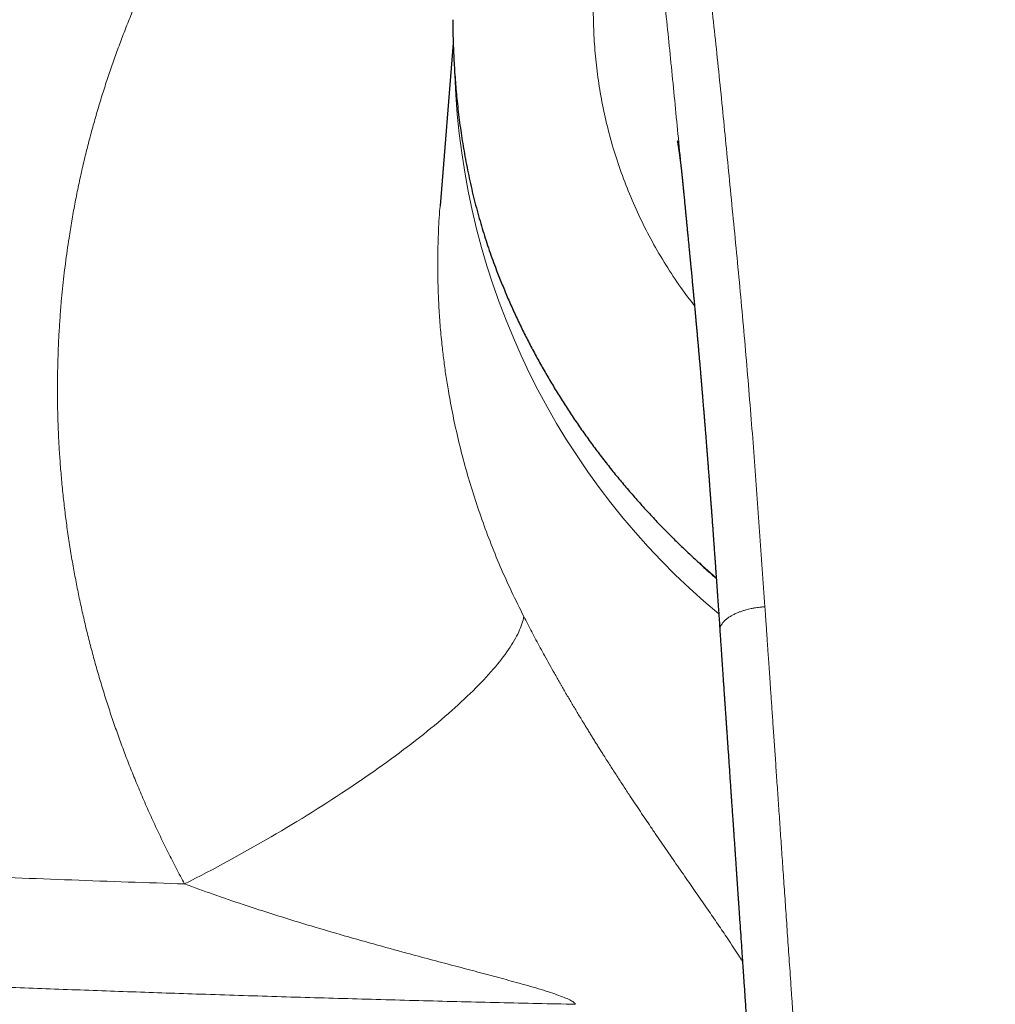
# Model space of a CAD drawing. Header units: millimetres. Extents: x 8 to 736, y 12 to 488.
# Tile 31 of 59: x 344 to 375, y 426 to 457. Entities that reach past the tile are written whole.
import ezdxf

# ---------------------------------------------------------------- set-up
doc = ezdxf.new("R2010")
doc.units = ezdxf.units.MM

msp = doc.modelspace()

# ---------------------------------------------------------------- linework, layer by layer
at = {"color": 7, "linetype": 'Continuous', "lineweight": 30}
for p, q in [((357.641, 457.067), (357.649, 456.562)), ((357.656, 456.334), (357.245, 451.241)), ((364.836, 451.966), (364.835, 451.975))]:
    msp.add_line(p, q, dxfattribs=at)
at = {"color": 252, "linetype": 'Continuous', "lineweight": 0, "flags": 128}
msp.add_lwpolyline([(349.252, 430.04), (349.424, 430.128), (349.596, 430.217), (349.768, 430.306), (349.94, 430.396), (350.111, 430.486), (350.281, 430.577), (350.452, 430.669), (350.622, 430.761), (350.791, 430.853), (350.96, 430.947), (351.128, 431.04), (351.295, 431.134), (351.462, 431.228), (351.628, 431.323), (351.794, 431.418), (351.958, 431.514), (352.122, 431.609), (352.285, 431.705), (352.447, 431.802), (352.608, 431.898), (352.768, 431.995), (352.927, 432.092), (353.085, 432.19), (353.242, 432.287), (353.398, 432.385), (353.553, 432.483), (353.706, 432.581), (353.859, 432.678), (354.01, 432.777), (354.16, 432.875), (354.308, 432.973), (354.456, 433.071), (354.601, 433.169), (354.746, 433.267), (354.889, 433.365), (355.03, 433.463), (355.17, 433.561), (355.309, 433.658), (355.446, 433.756), (355.581, 433.853), (355.715, 433.95), (355.847, 434.047), (355.977, 434.144), (356.106, 434.24), (356.232, 434.337), (356.358, 434.433), (356.481, 434.528), (356.602, 434.623), (356.722, 434.718), (356.84, 434.813), (356.956, 434.907), (357.069, 435), (357.181, 435.094), (357.291, 435.186), (357.399, 435.278), (357.505, 435.37), (357.609, 435.461), (357.711, 435.552), (357.811, 435.642), (357.908, 435.732), (358.004, 435.821), (358.097, 435.909), (358.188, 435.996), (358.277, 436.083), (358.364, 436.17), (358.448, 436.255), (358.53, 436.34), (358.61, 436.424), (358.688, 436.507), (358.763, 436.59), (358.836, 436.672), (358.907, 436.752), (358.975, 436.833), (359.041, 436.912), (359.104, 436.99), (359.165, 437.068), (359.224, 437.144), (359.28, 437.22), (359.334, 437.294), (359.385, 437.368), (359.434, 437.441), (359.48, 437.513), (359.524, 437.583), (359.566, 437.653), (359.604, 437.722), (359.641, 437.79), (359.674, 437.856), (359.706, 437.922), (359.734, 437.986), (359.761, 438.049), (359.784, 438.112), (359.805, 438.173), (359.824, 438.233), (359.84, 438.291), (359.853, 438.349), (359.864, 438.405)], dxfattribs=at)
at = {"color": 252, "linetype": 'Continuous', "lineweight": 0}
msp.add_arc((380.655, 456.132), 22.962, 182.0043, 230.2197, dxfattribs=at)
for points, knots in [([(349.252, 430.04), (349.164, 430.204), (348.989, 430.531), (348.737, 431.027), (348.493, 431.525), (348.258, 432.025), (348.032, 432.529), (347.819, 433.025), (347.618, 433.514), (347.429, 433.995), (347.247, 434.479), (347.074, 434.966), (346.908, 435.454), (346.75, 435.945), (346.6, 436.438), (346.458, 436.933), (346.323, 437.43), (346.198, 437.927), (346.08, 438.423), (345.971, 438.918), (345.87, 439.415), (345.774, 439.927), (345.684, 440.452), (345.601, 440.992), (345.528, 441.531), (345.464, 442.072), (345.409, 442.613), (345.364, 443.144), (345.329, 443.666), (345.303, 444.178), (345.285, 444.69), (345.276, 445.201), (345.275, 445.711), (345.283, 446.221), (345.298, 446.729), (345.322, 447.238), (345.354, 447.745), (345.392, 448.216), (345.433, 448.651), (345.476, 449.049), (345.525, 449.446), (345.578, 449.843), (345.643, 450.285), (345.722, 450.77), (345.818, 451.298), (345.923, 451.825), (346.037, 452.35), (346.161, 452.874), (346.292, 453.387), (346.429, 453.888), (346.572, 454.378), (346.723, 454.867), (346.882, 455.351), (347.048, 455.832), (347.222, 456.308), (347.403, 456.782), (347.592, 457.253), (347.789, 457.722), (347.992, 458.185), (348.202, 458.643), (348.419, 459.096), (348.642, 459.546), (348.88, 460.004), (349.13, 460.471), (349.395, 460.944), (349.668, 461.412), (349.948, 461.876), (350.237, 462.336), (350.528, 462.783), (350.821, 463.216), (351.115, 463.637), (351.417, 464.055), (351.725, 464.469), (352.041, 464.878), (352.364, 465.283), (352.692, 465.683), (353.027, 466.077), (353.368, 466.466), (353.714, 466.848), (354.063, 467.223), (354.416, 467.59), (354.775, 467.952), (355.02, 468.19), (355.142, 468.308)], [0, 0, 0, 0, 0.013139, 0.026249, 0.039333, 0.052394, 0.065436, 0.078462, 0.090731, 0.102992, 0.115247, 0.127498, 0.139749, 0.152003, 0.164261, 0.176527, 0.188804, 0.201094, 0.213181, 0.225285, 0.23741, 0.249559, 0.262629, 0.275689, 0.288742, 0.301792, 0.314842, 0.327895, 0.340209, 0.352531, 0.364865, 0.377196, 0.389471, 0.401742, 0.414012, 0.426283, 0.438559, 0.450843, 0.460501, 0.470167, 0.479843, 0.489529, 0.499227, 0.5122, 0.525181, 0.538175, 0.551184, 0.564213, 0.577265, 0.589595, 0.601952, 0.614339, 0.626722, 0.638988, 0.651257, 0.663532, 0.675815, 0.68811, 0.700418, 0.712524, 0.724648, 0.736795, 0.748967, 0.762056, 0.775137, 0.788214, 0.80129, 0.814369, 0.827454, 0.8398, 0.852158, 0.86453, 0.876929, 0.88936, 0.901776, 0.914179, 0.926571, 0.938957, 0.951339, 0.963499, 0.97566, 0.987826, 1, 1, 1, 1]), ([(365.013, 464.643), (365.043, 464.308), (365.101, 463.639), (365.197, 462.631), (365.298, 461.622), (365.405, 460.61), (365.515, 459.596), (365.626, 458.579), (365.741, 457.526), (365.858, 456.435), (365.977, 455.306), (366.091, 454.174), (366.202, 453.038), (366.315, 451.875), (366.433, 450.686), (366.551, 449.47), (366.666, 448.25), (366.776, 447.026), (366.88, 445.798), (366.979, 444.589), (367.071, 443.401), (367.158, 442.233), (367.243, 441.062), (367.326, 439.888), (367.381, 439.103), (367.408, 438.71)], [0, 0, 0, 0, 0.040009, 0.080012, 0.12001, 0.160005, 0.199998, 0.239989, 0.279979, 0.323966, 0.367954, 0.411942, 0.455933, 0.499929, 0.546596, 0.593269, 0.639946, 0.686625, 0.733304, 0.779981, 0.823987, 0.867989, 0.91199, 0.955993, 1, 1, 1, 1]), ([(363.683, 463.968), (363.604, 463.838), (363.447, 463.58), (363.224, 463.136), (363.013, 462.656), (362.817, 462.138), (362.638, 461.586), (362.477, 461.002), (362.337, 460.389), (362.22, 459.748), (362.13, 459.082), (362.068, 458.392), (362.036, 457.682), (362.039, 456.954), (362.076, 456.211), (362.152, 455.456), (362.267, 454.691), (362.424, 453.922), (362.626, 453.15), (362.873, 452.381), (363.164, 451.616), (363.5, 450.861), (363.879, 450.118), (364.304, 449.393), (364.743, 448.724), (365.06, 448.309), (365.205, 448.12)], [0, 0, 0, 0, 0.041946, 0.083887, 0.125831, 0.167783, 0.209738, 0.251692, 0.293642, 0.335589, 0.37753, 0.419469, 0.461411, 0.503357, 0.545305, 0.587256, 0.629205, 0.671145, 0.713085, 0.755029, 0.796978, 0.83893, 0.88088, 0.922817, 0.964747, 1, 1, 1, 1]), ([(364.835, 451.975), (364.833, 451.997), (364.796, 452.372), (364.726, 453.098), (364.623, 454.151), (364.52, 455.198), (364.415, 456.241), (364.31, 457.28), (364.208, 458.287), (364.109, 459.264), (364.016, 460.21), (363.925, 461.153), (363.84, 462.093), (363.758, 463.032), (363.708, 463.655), (363.683, 463.968)], [0, 0, 0, 0, 0.005361, 0.091657, 0.177892, 0.264028, 0.350134, 0.436316, 0.52267, 0.601981, 0.681399, 0.76089, 0.840455, 0.920141, 1, 1, 1, 1]), ([(357.247, 451.241), (357.244, 451.217), (357.216, 450.928), (357.189, 450.367), (357.166, 449.556), (357.175, 448.811), (357.203, 448.133), (357.244, 447.524), (357.29, 447.037), (357.33, 446.673), (357.36, 446.431), (357.392, 446.189), (357.427, 445.947), (357.464, 445.705), (357.534, 445.285), (357.646, 444.685), (357.819, 443.905), (358.021, 443.119), (358.253, 442.328), (358.514, 441.538), (358.805, 440.75), (359.125, 439.967), (359.475, 439.182), (359.734, 438.665), (359.864, 438.405)], [0, 0, 0, 0, 0.00542, 0.066782, 0.128637, 0.190988, 0.23703, 0.283341, 0.329921, 0.348294, 0.36671, 0.385167, 0.403667, 0.422208, 0.440791, 0.500126, 0.560289, 0.621282, 0.683106, 0.745762, 0.808111, 0.871267, 0.935229, 1, 1, 1, 1]), ([(367.408, 438.71), (367.393, 438.709), (367.36, 438.705), (367.306, 438.7), (367.241, 438.693), (367.165, 438.683), (367.076, 438.67), (366.986, 438.652), (366.895, 438.632), (366.806, 438.608), (366.711, 438.579), (366.613, 438.545), (366.514, 438.505), (366.416, 438.459), (366.323, 438.407), (366.238, 438.351), (366.166, 438.292), (366.108, 438.233), (366.064, 438.176), (366.032, 438.121), (366.011, 438.07), (366, 438.022), (365.995, 437.985), (365.997, 437.964), (365.998, 437.957)], [0, 0, 0, 0, 0.019462, 0.043319, 0.071856, 0.105522, 0.144921, 0.190745, 0.229728, 0.272875, 0.32023, 0.371648, 0.426785, 0.48514, 0.546189, 0.609627, 0.672659, 0.732576, 0.789298, 0.842572, 0.892172, 0.937988, 0.980048, 1, 1, 1, 1]), ([(382.5, 390.75), (382.497, 390.75), (382.489, 390.75), (382.475, 390.75), (382.457, 390.75), (382.431, 390.75), (382.397, 390.75), (382.354, 390.75), (382.299, 390.751), (382.231, 390.751), (382.15, 390.752), (382.058, 390.753), (381.955, 390.755), (381.845, 390.758), (381.728, 390.761), (381.603, 390.765), (381.469, 390.769), (381.327, 390.775), (381.175, 390.782), (381.017, 390.791), (380.853, 390.8), (380.685, 390.811), (380.509, 390.824), (380.324, 390.838), (380.127, 390.855), (379.918, 390.874), (379.696, 390.896), (379.466, 390.922), (379.227, 390.95), (378.979, 390.982), (378.728, 391.016), (378.473, 391.054), (378.217, 391.095), (377.953, 391.14), (377.681, 391.19), (377.411, 391.245), (377.143, 391.303), (376.878, 391.366), (376.606, 391.435), (376.329, 391.512), (376.048, 391.597), (375.762, 391.69), (375.494, 391.786), (375.245, 391.883), (375.015, 391.979), (374.784, 392.082), (374.552, 392.193), (374.321, 392.313), (374.089, 392.442), (373.866, 392.576), (373.653, 392.713), (373.449, 392.852), (373.248, 393), (373.05, 393.157), (372.869, 393.309), (372.707, 393.457), (372.56, 393.598), (372.417, 393.744), (372.278, 393.897), (372.14, 394.058), (372.004, 394.23), (371.871, 394.413), (371.743, 394.604), (371.622, 394.802), (371.507, 395.006), (371.392, 395.228), (371.279, 395.468), (371.167, 395.727), (371.064, 395.992), (370.969, 396.258), (370.882, 396.524), (370.802, 396.792), (370.727, 397.064), (370.656, 397.34), (370.59, 397.62), (370.525, 397.921), (370.461, 398.243), (370.398, 398.586), (370.341, 398.933), (370.284, 399.307), (370.228, 399.707), (370.175, 400.135), (370.126, 400.569), (370.081, 401.008), (370.038, 401.452), (369.994, 401.936), (369.948, 402.459), (369.9, 403.022), (369.853, 403.593), (369.806, 404.171), (369.76, 404.756), (369.714, 405.348), (369.678, 405.834), (369.649, 406.212), (369.629, 406.479), (369.609, 406.748), (369.589, 407.019), (369.569, 407.289), (369.55, 407.555), (369.52, 407.963), (369.48, 408.511), (369.43, 409.203), (369.381, 409.889), (369.333, 410.57), (369.286, 411.242), (369.24, 411.905), (369.195, 412.559), (369.151, 413.204), (369.108, 413.841), (369.064, 414.482), (369.02, 415.126), (368.976, 415.775), (368.933, 416.414), (368.891, 417.043), (368.849, 417.663), (368.809, 418.262), (368.769, 418.84), (368.732, 419.399), (368.695, 419.949), (368.658, 420.491), (368.622, 421.024), (368.586, 421.55), (368.551, 422.067), (368.516, 422.576), (368.482, 423.077), (368.448, 423.567), (368.415, 424.046), (368.383, 424.514), (368.352, 424.975), (368.321, 425.431), (368.29, 425.881), (368.259, 426.326), (368.229, 426.764), (368.2, 427.193), (368.171, 427.612), (368.143, 428.02), (368.115, 428.419), (368.088, 428.81), (368.062, 429.196), (368.036, 429.576), (368.01, 429.952), (367.985, 430.319), (367.96, 430.679), (367.936, 431.031), (367.912, 431.375), (367.888, 431.718), (367.865, 432.059), (367.841, 432.399), (367.819, 432.73), (367.796, 433.053), (367.775, 433.366), (367.754, 433.671), (367.734, 433.967), (367.713, 434.259), (367.694, 434.546), (367.674, 434.829), (367.655, 435.101), (367.637, 435.365), (367.62, 435.618), (367.603, 435.863), (367.587, 436.097), (367.571, 436.323), (367.557, 436.539), (367.542, 436.745), (367.529, 436.942), (367.516, 437.127), (367.504, 437.299), (367.493, 437.459), (367.483, 437.61), (367.473, 437.754), (367.464, 437.887), (367.456, 438.011), (367.448, 438.126), (367.44, 438.232), (367.434, 438.332), (367.427, 438.422), (367.422, 438.505), (367.417, 438.58), (367.412, 438.648), (367.409, 438.69), (367.408, 438.71)], [0, 0, 0, 0, 0.0001644, 0.0003979, 0.0007007, 0.0010727, 0.0016764, 0.0024032, 0.0032531, 0.0044356, 0.0057954, 0.0073326, 0.0090473, 0.0109394, 0.0128656, 0.0149464, 0.0171817, 0.0195716, 0.022116, 0.0248148, 0.0275007, 0.0303235, 0.0332832, 0.0363794, 0.0396119, 0.0431887, 0.0469178, 0.0507986, 0.0548303, 0.0590121, 0.0633431, 0.0675626, 0.0719153, 0.0764026, 0.0810268, 0.0857907, 0.0902458, 0.0948226, 0.0995246, 0.1043504, 0.1092954, 0.1143546, 0.1195233, 0.1236582, 0.1278564, 0.1321196, 0.1364515, 0.1408564, 0.1453393, 0.1499053, 0.1540407, 0.1582335, 0.1624777, 0.1667677, 0.1711016, 0.1745379, 0.1780019, 0.1814948, 0.1850198, 0.1885806, 0.192402, 0.1962799, 0.2002242, 0.204223, 0.2082544, 0.212311, 0.2171274, 0.2219858, 0.2268924, 0.2318538, 0.2366236, 0.2414485, 0.2463293, 0.2512658, 0.2562559, 0.2612961, 0.2672951, 0.2733506, 0.2794601, 0.2856266, 0.2930471, 0.3005591, 0.3081664, 0.3158691, 0.3236668, 0.3315583, 0.3413263, 0.3512329, 0.361279, 0.3714651, 0.3817917, 0.3922589, 0.4028666, 0.4075784, 0.4123175, 0.4170838, 0.4218772, 0.4266977, 0.4314946, 0.4360399, 0.4484448, 0.4607105, 0.4730129, 0.4851714, 0.4971855, 0.5090548, 0.520779, 0.5323575, 0.5437903, 0.5550777, 0.5669324, 0.5786239, 0.590153, 0.6015201, 0.612726, 0.623771, 0.6340378, 0.6441622, 0.6541443, 0.6639846, 0.6736831, 0.6832402, 0.6926559, 0.7019305, 0.7110641, 0.7200569, 0.7287522, 0.7373118, 0.7457361, 0.7540249, 0.7623255, 0.7704859, 0.778506, 0.786386, 0.7941257, 0.8015907, 0.8089205, 0.816115, 0.8231743, 0.8302382, 0.8371613, 0.8439435, 0.8505849, 0.8570855, 0.8634453, 0.8696643, 0.8761207, 0.8824181, 0.8885565, 0.8945357, 0.900356, 0.9060172, 0.9115194, 0.9168626, 0.9222897, 0.9275424, 0.9326205, 0.9375242, 0.9422535, 0.9468082, 0.9511885, 0.9553943, 0.9594257, 0.9632825, 0.966965, 0.9704729, 0.9736206, 0.9766131, 0.9794506, 0.9821329, 0.9846601, 0.98695, 0.9890955, 0.9910969, 0.9929541, 0.994667, 0.9962089, 0.9976118, 0.9988754, 1, 1, 1, 1]), ([(359.864, 438.405), (359.905, 438.325), (359.988, 438.163), (360.116, 437.92), (360.246, 437.675), (360.379, 437.428), (360.52, 437.17), (360.668, 436.903), (360.785, 436.695), (360.865, 436.554), (360.906, 436.48), (360.948, 436.407), (360.99, 436.334), (361.032, 436.26), (361.118, 436.112), (361.248, 435.889), (361.424, 435.592), (361.602, 435.294), (361.746, 435.056), (361.855, 434.878), (361.927, 434.761), (362, 434.643), (362.073, 434.525), (362.147, 434.407), (362.221, 434.289), (362.295, 434.171), (362.412, 433.986), (362.572, 433.735), (362.776, 433.42), (362.98, 433.106), (363.171, 432.816), (363.348, 432.549), (363.511, 432.306), (363.673, 432.066), (363.843, 431.814), (364.021, 431.553), (364.208, 431.279), (364.394, 431.008), (364.58, 430.739), (364.764, 430.473), (364.945, 430.213), (365.12, 429.961), (365.289, 429.716), (365.456, 429.476), (365.62, 429.239), (365.78, 429.007), (365.937, 428.778), (366.092, 428.551), (366.252, 428.313), (366.418, 428.066), (366.572, 427.832), (366.665, 427.688), (366.705, 427.626)], [0, 0, 0, 0, 0.019615, 0.039331, 0.059163, 0.079125, 0.099234, 0.121539, 0.144058, 0.149993, 0.155945, 0.161913, 0.167898, 0.1739, 0.17992, 0.20424, 0.228756, 0.253489, 0.278456, 0.288333, 0.29825, 0.308208, 0.318209, 0.328252, 0.338341, 0.348474, 0.358654, 0.386136, 0.413781, 0.441606, 0.469629, 0.491797, 0.514106, 0.536564, 0.558446, 0.584547, 0.610738, 0.63703, 0.663434, 0.689962, 0.716625, 0.742031, 0.767346, 0.792579, 0.817741, 0.842841, 0.867889, 0.892894, 0.918404, 0.948254, 0.977907, 1, 1, 1, 1]), ([(300.706, 432.742), (301.221, 432.703), (302.249, 432.626), (303.789, 432.511), (305.326, 432.399), (306.859, 432.289), (308.378, 432.182), (309.885, 432.077), (311.378, 431.975), (312.867, 431.875), (314.353, 431.777), (315.834, 431.682), (317.312, 431.588), (318.785, 431.497), (320.196, 431.411), (321.545, 431.33), (322.78, 431.258), (323.635, 431.209), (324.11, 431.182), (324.258, 431.173), (324.406, 431.165), (324.553, 431.156), (324.701, 431.148), (325.377, 431.11), (326.58, 431.043), (328.31, 430.95), (330.036, 430.859), (331.758, 430.772), (333.476, 430.687), (335.19, 430.605), (336.901, 430.527), (338.635, 430.449), (340.392, 430.374), (342.172, 430.301), (343.948, 430.231), (345.719, 430.164), (347.487, 430.1), (348.664, 430.06), (349.252, 430.04)], [0, 0, 0, 0, 0.032197, 0.06428, 0.096247, 0.128101, 0.159842, 0.190907, 0.221863, 0.252713, 0.283456, 0.314092, 0.344624, 0.37505, 0.405372, 0.43197, 0.458488, 0.481758, 0.4848, 0.487842, 0.490882, 0.493922, 0.49696, 0.499998, 0.535668, 0.571233, 0.606694, 0.642053, 0.677311, 0.712467, 0.747523, 0.782481, 0.818998, 0.855408, 0.891712, 0.927911, 0.964007, 1, 1, 1, 1]), ([(361.482, 426.277), (361.466, 426.298), (361.43, 426.346), (361.297, 426.419), (361.12, 426.498), (360.893, 426.582), (360.625, 426.671), (360.319, 426.765), (359.983, 426.863), (359.542, 426.986), (358.992, 427.135), (358.332, 427.311), (357.642, 427.493), (356.93, 427.682), (356.1, 427.904), (355.16, 428.162), (354.117, 428.457), (353.087, 428.761), (352.077, 429.072), (351.097, 429.39), (350.156, 429.71), (349.548, 429.932), (349.252, 430.04)], [0, 0, 0, 0, 0.012317, 0.026749, 0.043993, 0.064174, 0.087145, 0.112628, 0.14028, 0.169719, 0.219669, 0.272482, 0.327534, 0.38418, 0.441761, 0.524712, 0.607786, 0.690139, 0.771043, 0.85026, 0.926908, 1, 1, 1, 1]), ([(300.81, 429.291), (301.511, 429.239), (302.914, 429.133), (305.022, 428.979), (307.132, 428.827), (309.243, 428.68), (311.343, 428.536), (313.433, 428.398), (315.512, 428.263), (317.593, 428.132), (319.689, 428.003), (321.802, 427.878), (323.931, 427.755), (326.061, 427.636), (328.193, 427.521), (330.328, 427.41), (332.464, 427.303), (334.602, 427.2), (336.741, 427.101), (338.883, 427.007), (341.026, 426.916), (343.172, 426.83), (345.319, 426.748), (347.468, 426.671), (349.691, 426.595), (351.987, 426.522), (354.358, 426.452), (356.73, 426.388), (359.105, 426.328), (360.69, 426.294), (361.482, 426.277)], [0, 0, 0, 0, 0.035177, 0.07034, 0.10549, 0.140629, 0.175758, 0.210249, 0.244733, 0.27921, 0.313681, 0.34885, 0.384016, 0.419178, 0.454339, 0.489499, 0.52466, 0.559823, 0.594989, 0.630159, 0.665335, 0.700517, 0.735706, 0.770905, 0.806114, 0.844857, 0.883616, 0.922391, 0.961185, 1, 1, 1, 1])]:
    msp.add_open_spline(points, degree=3, knots=knots, dxfattribs=at)
at = {"color": 7, "linetype": 'Continuous', "lineweight": 30}
for points, knots in [([(357.649, 456.562), (357.652, 456.459), (357.658, 456.254), (357.671, 455.947), (357.687, 455.642), (357.706, 455.34), (357.729, 455.04), (357.756, 454.74), (357.787, 454.428), (357.824, 454.104), (357.867, 453.772), (357.914, 453.442), (357.966, 453.116), (358.023, 452.785), (358.087, 452.449), (358.157, 452.109), (358.233, 451.771), (358.314, 451.436), (358.401, 451.103), (358.492, 450.778), (358.586, 450.463), (358.683, 450.156), (358.784, 449.851), (358.891, 449.549), (358.966, 449.35), (359.003, 449.251)], [0, 0, 0, 0, 0.041078, 0.081796, 0.122158, 0.16217, 0.201838, 0.241166, 0.281448, 0.325979, 0.370272, 0.414336, 0.458181, 0.501815, 0.548127, 0.594445, 0.640778, 0.687138, 0.733538, 0.779988, 0.823841, 0.86776, 0.911752, 0.955829, 1, 1, 1, 1]), ([(364.667, 453.277), (364.667, 453.277), (364.667, 453.277), (364.667, 453.276), (364.667, 453.275), (364.668, 453.273), (364.668, 453.27), (364.669, 453.266), (364.67, 453.262), (364.67, 453.257), (364.671, 453.254), (364.672, 453.251), (364.672, 453.248), (364.673, 453.245), (364.674, 453.241), (364.674, 453.236), (364.675, 453.231), (364.676, 453.225), (364.678, 453.219), (364.679, 453.213), (364.679, 453.208), (364.68, 453.204), (364.681, 453.199), (364.682, 453.193), (364.683, 453.187), (364.685, 453.179), (364.686, 453.17), (364.687, 453.163), (364.688, 453.156), (364.69, 453.147), (364.692, 453.137), (364.693, 453.128), (364.694, 453.121), (364.695, 453.116), (364.696, 453.111), (364.697, 453.106), (364.698, 453.099), (364.699, 453.092), (364.7, 453.084), (364.701, 453.077), (364.702, 453.071), (364.703, 453.066), (364.704, 453.06), (364.705, 453.053), (364.706, 453.044), (364.708, 453.035), (364.709, 453.027), (364.71, 453.02), (364.711, 453.014), (364.712, 453.006), (364.714, 452.995), (364.715, 452.982), (364.717, 452.969), (364.719, 452.958), (364.72, 452.949), (364.721, 452.942), (364.722, 452.936), (364.723, 452.929), (364.724, 452.92), (364.726, 452.909), (364.729, 452.885), (364.735, 452.847), (364.742, 452.792), (364.75, 452.731), (364.757, 452.672), (364.765, 452.608), (364.773, 452.544), (364.779, 452.494), (364.784, 452.453), (364.787, 452.422), (364.791, 452.389), (364.794, 452.357), (364.798, 452.329), (364.8, 452.306), (364.802, 452.284), (364.805, 452.264), (364.807, 452.244), (364.809, 452.227), (364.81, 452.21), (364.812, 452.191), (364.815, 452.169), (364.817, 452.145), (364.82, 452.121), (364.822, 452.099), (364.826, 452.058), (364.831, 452.014), (364.834, 451.976), (364.835, 451.966)], [0, 0, 0, 0, 0.0158157, 0.0268382, 0.0383018, 0.0508338, 0.0643553, 0.07804, 0.0918935, 0.1042685, 0.11118, 0.11787, 0.1245161, 0.1312533, 0.1382739, 0.1468489, 0.1569919, 0.1668958, 0.1771038, 0.185449, 0.1924389, 0.1993539, 0.2054274, 0.2132138, 0.222228, 0.2306478, 0.2413139, 0.2502855, 0.2591043, 0.2691054, 0.2821179, 0.2908214, 0.2973124, 0.3025988, 0.3078096, 0.313394, 0.3194093, 0.3270197, 0.3349095, 0.3413161, 0.3463092, 0.3514427, 0.3564799, 0.362367, 0.3701235, 0.3789416, 0.3861183, 0.3914552, 0.3963347, 0.4034471, 0.4119695, 0.4227632, 0.4335116, 0.4423119, 0.4494653, 0.4544812, 0.4589934, 0.4641207, 0.4710927, 0.4794274, 0.4864263, 0.5216922, 0.5611014, 0.5963287, 0.6341625, 0.674725, 0.7080082, 0.7434973, 0.7584524, 0.7746663, 0.7922425, 0.8108892, 0.8242672, 0.8358436, 0.8464907, 0.8577274, 0.8670171, 0.8757048, 0.8836531, 0.8923993, 0.9032126, 0.9157544, 0.9276942, 0.9379077, 0.9470806, 0.9867085, 1, 1, 1, 1]), ([(364.835, 451.975), (364.835, 451.975), (364.836, 451.97), (364.837, 451.955), (364.839, 451.93), (364.842, 451.898), (364.846, 451.863), (364.849, 451.829), (364.852, 451.799), (364.855, 451.772), (364.857, 451.744), (364.861, 451.71), (364.865, 451.668), (364.871, 451.609), (364.878, 451.532), (364.887, 451.435), (364.895, 451.351), (364.902, 451.281), (364.908, 451.226), (364.913, 451.17), (364.918, 451.113), (364.924, 451.056), (364.929, 451.004), (364.933, 450.962), (364.936, 450.93), (364.939, 450.906), (364.94, 450.887), (364.942, 450.872), (364.944, 450.853), (364.946, 450.827), (364.95, 450.79), (364.954, 450.744), (364.959, 450.691), (364.965, 450.634), (364.973, 450.551), (364.983, 450.448), (364.994, 450.338), (365.003, 450.244), (365.011, 450.163), (365.019, 450.08), (365.027, 449.992), (365.035, 449.914), (365.041, 449.845), (365.047, 449.787), (365.052, 449.731), (365.057, 449.679), (365.061, 449.637), (365.064, 449.605), (365.067, 449.583), (365.068, 449.568), (365.069, 449.556), (365.071, 449.542), (365.072, 449.523), (365.075, 449.498), (365.078, 449.466), (365.082, 449.426), (365.086, 449.38), (365.091, 449.329), (365.101, 449.222), (365.114, 449.086), (365.13, 448.921), (365.143, 448.78), (365.157, 448.641), (365.169, 448.507), (365.181, 448.382), (365.191, 448.272), (365.2, 448.177), (365.208, 448.092), (365.214, 448.025), (365.219, 447.975), (365.222, 447.943), (365.224, 447.915), (365.226, 447.892), (365.228, 447.871), (365.23, 447.847), (365.234, 447.813), (365.238, 447.768), (365.243, 447.714), (365.248, 447.652), (365.254, 447.586), (365.261, 447.516), (365.269, 447.423), (365.28, 447.305), (365.29, 447.191), (365.298, 447.105), (365.303, 447.047), (365.308, 446.992), (365.312, 446.941), (365.316, 446.898), (365.319, 446.861), (365.322, 446.832), (365.324, 446.811), (365.325, 446.796), (365.326, 446.784), (365.327, 446.771), (365.329, 446.75), (365.332, 446.72), (365.335, 446.681), (365.339, 446.633), (365.344, 446.58), (365.35, 446.507), (365.358, 446.419), (365.366, 446.322), (365.374, 446.234), (365.381, 446.155), (365.388, 446.076), (365.395, 445.987), (365.404, 445.882), (365.415, 445.761), (365.423, 445.657), (365.43, 445.577), (365.435, 445.524), (365.438, 445.477), (365.442, 445.438), (365.445, 445.404), (365.447, 445.373), (365.45, 445.341), (365.453, 445.305), (365.456, 445.265), (365.46, 445.221), (365.464, 445.165), (365.47, 445.097), (365.477, 445.015), (365.485, 444.916), (365.494, 444.803), (365.505, 444.673), (365.516, 444.539), (365.526, 444.417), (365.535, 444.308), (365.542, 444.212), (365.55, 444.114), (365.558, 444.015), (365.566, 443.915), (365.573, 443.82), (365.58, 443.734), (365.586, 443.657), (365.592, 443.588), (365.596, 443.528), (365.6, 443.476), (365.604, 443.434), (365.606, 443.4), (365.609, 443.372), (365.611, 443.347), (365.613, 443.319), (365.615, 443.283), (365.619, 443.241), (365.623, 443.191), (365.627, 443.134), (365.632, 443.07), (365.637, 442.999), (365.643, 442.923), (365.651, 442.818), (365.661, 442.687), (365.673, 442.534), (365.684, 442.388), (365.694, 442.249), (365.704, 442.123), (365.712, 442.005), (365.721, 441.891), (365.729, 441.775), (365.738, 441.653), (365.748, 441.526), (365.757, 441.394), (365.768, 441.256), (365.777, 441.128), (365.785, 441.011), (365.793, 440.908), (365.8, 440.808), (365.807, 440.713), (365.814, 440.615), (365.821, 440.515), (365.828, 440.415), (365.834, 440.336), (365.838, 440.277), (365.841, 440.237), (365.843, 440.204), (365.845, 440.179), (365.847, 440.157), (365.848, 440.134), (365.85, 440.106), (365.852, 440.074), (365.855, 440.035), (365.858, 439.99), (365.862, 439.937), (365.866, 439.876), (365.871, 439.807), (365.877, 439.73), (365.883, 439.646), (365.889, 439.555), (365.896, 439.456), (365.903, 439.349), (365.911, 439.234), (365.92, 439.112), (365.929, 438.981), (365.939, 438.841), (365.949, 438.69), (365.961, 438.528), (365.972, 438.358), (365.985, 438.179), (365.994, 438.044), (365.999, 437.97), (366, 437.958)], [0, 0, 0, 0, 0.000209, 0.001943, 0.00414, 0.00664, 0.009407, 0.011976, 0.014237, 0.01619, 0.017836, 0.020563, 0.023629, 0.02703, 0.033556, 0.040589, 0.048092, 0.051981, 0.055961, 0.060032, 0.064192, 0.068443, 0.07263, 0.075421, 0.077721, 0.079531, 0.080851, 0.081744, 0.082866, 0.084873, 0.087527, 0.090829, 0.094779, 0.099059, 0.103228, 0.112605, 0.121352, 0.127213, 0.1329, 0.138874, 0.145171, 0.151788, 0.155871, 0.160067, 0.164333, 0.168094, 0.171171, 0.173564, 0.174965, 0.175944, 0.176665, 0.177667, 0.178993, 0.180644, 0.183052, 0.185927, 0.189269, 0.19306, 0.196965, 0.212207, 0.222427, 0.232576, 0.24265, 0.252312, 0.261312, 0.269649, 0.275829, 0.281824, 0.287903, 0.290314, 0.292671, 0.294698, 0.296366, 0.297681, 0.299038, 0.301638, 0.304871, 0.308738, 0.313238, 0.318143, 0.323113, 0.328145, 0.338189, 0.348472, 0.352577, 0.356719, 0.36081, 0.364441, 0.367563, 0.370173, 0.372273, 0.373863, 0.374755, 0.375418, 0.37636, 0.377661, 0.37988, 0.382703, 0.386128, 0.390117, 0.394154, 0.40175, 0.408905, 0.414921, 0.420585, 0.426011, 0.4317, 0.439782, 0.448434, 0.457656, 0.461899, 0.465675, 0.468982, 0.471822, 0.474193, 0.476287, 0.478456, 0.480985, 0.483873, 0.487033, 0.490341, 0.495836, 0.501694, 0.507914, 0.516789, 0.526019, 0.535537, 0.545341, 0.552036, 0.558859, 0.565809, 0.572887, 0.580092, 0.587081, 0.593087, 0.598524, 0.603394, 0.607695, 0.611429, 0.61433, 0.616761, 0.618718, 0.620242, 0.622112, 0.624625, 0.627781, 0.631239, 0.635238, 0.639777, 0.644856, 0.65039, 0.655886, 0.667271, 0.678122, 0.688439, 0.698222, 0.707471, 0.715371, 0.723227, 0.731454, 0.740052, 0.74902, 0.758358, 0.768067, 0.778147, 0.785466, 0.792878, 0.799959, 0.806658, 0.812974, 0.820666, 0.827701, 0.834079, 0.837327, 0.840213, 0.842517, 0.844237, 0.845568, 0.847176, 0.84912, 0.851397, 0.854029, 0.857186, 0.86091, 0.865203, 0.870063, 0.875492, 0.881363, 0.88778, 0.894742, 0.90225, 0.910305, 0.918905, 0.928052, 0.937746, 0.948488, 0.959829, 0.971772, 0.984315, 0.997459, 1, 1, 1, 1]), ([(359.003, 449.251), (359.058, 449.109), (359.169, 448.825), (359.346, 448.403), (359.532, 447.983), (359.727, 447.566), (359.929, 447.155), (360.14, 446.748), (360.358, 446.346), (360.584, 445.949), (360.818, 445.554), (361.061, 445.162), (361.313, 444.772), (361.573, 444.387), (361.841, 444.006), (362.116, 443.63), (362.4, 443.259), (362.689, 442.893), (362.985, 442.534), (363.287, 442.182), (363.595, 441.835), (363.909, 441.494), (364.229, 441.161), (364.552, 440.835), (364.88, 440.517), (365.216, 440.203), (365.55, 439.901), (365.776, 439.706), (365.885, 439.612)], [0, 0, 0, 0, 0.038601, 0.077256, 0.11598, 0.154787, 0.193692, 0.232014, 0.270458, 0.30904, 0.347209, 0.386121, 0.425023, 0.463928, 0.502851, 0.541805, 0.580804, 0.619862, 0.658486, 0.697061, 0.7356, 0.774118, 0.812628, 0.850454, 0.888297, 0.926169, 0.964357, 1, 1, 1, 1]), ([(365.314, 440.116), (365.332, 440.1), (365.408, 440.027), (365.546, 439.899), (365.72, 439.741), (365.834, 439.639), (365.886, 439.592)], [0, 0, 0, 0, 0.0931263, 0.4103388, 0.7276245, 1, 1, 1, 1]), ([(365.997, 437.957), (366.001, 437.897), (366.011, 437.758), (366.026, 437.544), (366.041, 437.319), (366.056, 437.103), (366.07, 436.897), (366.083, 436.707), (366.095, 436.53), (366.106, 436.368), (366.117, 436.213), (366.127, 436.067), (366.136, 435.93), (366.145, 435.801), (366.153, 435.682), (366.161, 435.572), (366.168, 435.47), (366.175, 435.375), (366.18, 435.289), (366.186, 435.21), (366.191, 435.142), (366.195, 435.084), (366.198, 435.035), (366.201, 434.992), (366.203, 434.954), (366.206, 434.923), (366.207, 434.9), (366.208, 434.883), (366.209, 434.871), (366.21, 434.863), (366.21, 434.857), (366.211, 434.849), (366.212, 434.836), (366.213, 434.819), (366.214, 434.797), (366.216, 434.772), (366.218, 434.747), (366.221, 434.703), (366.225, 434.638), (366.231, 434.551), (366.238, 434.456), (366.245, 434.354), (366.252, 434.246), (366.259, 434.138), (366.267, 434.03), (366.277, 433.879), (366.291, 433.685), (366.307, 433.448), (366.323, 433.213), (366.337, 433.01), (366.349, 432.835), (366.359, 432.684), (366.37, 432.524), (366.382, 432.354), (366.394, 432.174), (366.407, 431.985), (366.419, 431.808), (366.43, 431.645), (366.44, 431.498), (366.451, 431.346), (366.462, 431.189), (366.473, 431.028), (366.484, 430.862), (366.496, 430.693), (366.506, 430.534), (366.516, 430.39), (366.525, 430.267), (366.533, 430.153), (366.54, 430.048), (366.546, 429.952), (366.552, 429.866), (366.557, 429.791), (366.562, 429.727), (366.565, 429.673), (366.568, 429.627), (366.571, 429.589), (366.573, 429.559), (366.575, 429.535), (366.576, 429.514), (366.578, 429.491), (366.58, 429.46), (366.582, 429.423), (366.585, 429.379), (366.589, 429.329), (366.595, 429.236), (366.604, 429.103), (366.621, 428.858), (366.643, 428.534), (366.665, 428.212), (366.682, 427.968), (366.693, 427.802), (366.705, 427.631), (366.717, 427.447), (366.731, 427.25), (366.745, 427.038), (366.76, 426.818), (366.776, 426.589), (366.792, 426.35), (366.808, 426.113), (366.824, 425.878), (366.84, 425.645), (366.853, 425.45), (366.863, 425.296), (366.871, 425.189), (366.878, 425.087), (366.884, 424.991), (366.891, 424.894), (366.897, 424.797), (366.904, 424.701), (366.91, 424.615), (366.915, 424.538), (366.919, 424.472), (366.923, 424.415), (366.926, 424.367), (366.929, 424.326), (366.932, 424.286), (366.935, 424.244), (366.938, 424.195), (366.942, 424.138), (366.946, 424.074), (366.951, 424.002), (366.956, 423.926), (366.963, 423.825), (366.972, 423.697), (366.982, 423.542), (366.993, 423.378), (367.005, 423.206), (367.017, 423.026), (367.03, 422.84), (367.043, 422.649), (367.056, 422.453), (367.08, 422.088), (367.116, 421.552), (367.162, 420.866), (367.207, 420.203), (367.237, 419.753), (367.254, 419.494), (367.259, 419.425), (367.263, 419.36), (367.267, 419.301), (367.271, 419.247), (367.274, 419.2), (367.276, 419.159), (367.279, 419.125), (367.281, 419.098), (367.282, 419.077), (367.283, 419.056), (367.285, 419.033), (367.287, 419.004), (367.289, 418.971), (367.292, 418.92), (367.297, 418.849), (367.303, 418.755), (367.31, 418.655), (367.317, 418.549), (367.324, 418.439), (367.332, 418.325), (367.341, 418.193), (367.351, 418.041), (367.362, 417.868), (367.374, 417.689), (367.388, 417.484), (367.403, 417.253), (367.42, 416.996), (367.438, 416.733), (367.455, 416.464), (367.474, 416.19), (367.492, 415.909), (367.51, 415.645), (367.526, 415.398), (367.541, 415.169), (367.557, 414.937), (367.57, 414.742), (367.58, 414.587), (367.587, 414.475), (367.594, 414.372), (367.601, 414.276), (367.606, 414.188), (367.612, 414.106), (367.617, 414.03), (367.622, 413.96), (367.626, 413.9), (367.629, 413.849), (367.632, 413.81), (367.634, 413.78), (367.635, 413.759), (367.636, 413.74), (367.637, 413.721), (367.639, 413.698), (367.641, 413.666), (367.644, 413.625), (367.647, 413.575), (367.651, 413.517), (367.655, 413.451), (367.66, 413.376), (367.666, 413.292), (367.672, 413.203), (367.678, 413.11), (367.685, 413.014), (367.691, 412.914), (367.698, 412.813), (367.707, 412.681), (367.718, 412.519), (367.731, 412.316), (367.745, 412.105), (367.76, 411.887), (367.776, 411.648), (367.793, 411.392), (367.812, 411.118), (367.83, 410.85), (367.848, 410.583), (367.868, 410.283), (367.891, 409.947), (367.917, 409.573), (367.936, 409.292), (367.949, 409.109), (367.954, 409.029), (367.96, 408.955), (367.964, 408.888), (367.968, 408.827), (367.972, 408.771), (367.976, 408.72), (367.979, 408.674), (367.982, 408.639), (367.984, 408.611), (367.985, 408.59), (367.986, 408.569), (367.988, 408.546), (367.99, 408.518), (367.992, 408.485), (367.995, 408.446), (367.998, 408.399), (368.002, 408.342), (368.007, 408.276), (368.012, 408.202), (368.018, 408.12), (368.024, 408.031), (368.031, 407.936), (368.038, 407.837), (368.045, 407.732), (368.053, 407.62), (368.062, 407.502), (368.076, 407.303), (368.095, 407.026), (368.12, 406.678), (368.145, 406.34), (368.168, 406.011), (368.191, 405.691), (368.214, 405.38), (368.234, 405.1), (368.253, 404.848), (368.269, 404.624), (368.286, 404.406), (368.302, 404.189), (368.32, 403.947), (368.341, 403.675), (368.364, 403.37), (368.388, 403.068), (368.411, 402.768), (368.435, 402.471), (368.46, 402.165), (368.486, 401.851), (368.513, 401.529), (368.535, 401.267), (368.552, 401.07), (368.563, 400.943), (368.574, 400.824), (368.584, 400.711), (368.594, 400.605), (368.603, 400.5), (368.613, 400.399), (368.622, 400.301), (368.631, 400.212), (368.639, 400.133), (368.645, 400.064), (368.651, 400.005), (368.657, 399.956), (368.66, 399.919), (368.663, 399.893), (368.665, 399.874), (368.667, 399.853), (368.67, 399.827), (368.674, 399.792), (368.678, 399.749), (368.684, 399.697), (368.69, 399.638), (368.697, 399.571), (368.705, 399.501), (368.717, 399.394), (368.734, 399.249), (368.756, 399.07), (368.779, 398.891), (368.803, 398.71), (368.829, 398.523), (368.857, 398.327), (368.888, 398.122), (368.922, 397.909), (368.959, 397.69), (368.999, 397.47), (369.045, 397.226), (369.098, 396.961), (369.161, 396.673), (369.23, 396.38), (369.306, 396.081), (369.39, 395.777), (369.481, 395.474), (369.58, 395.173), (369.681, 394.893), (369.782, 394.636), (369.88, 394.405), (369.981, 394.182), (370.086, 393.968), (370.187, 393.777), (370.282, 393.608), (370.37, 393.459), (370.459, 393.318), (370.547, 393.183), (370.637, 393.054), (370.728, 392.931), (370.818, 392.813), (370.906, 392.704), (370.991, 392.602), (371.073, 392.508), (371.156, 392.415), (371.24, 392.326), (371.323, 392.24), (371.401, 392.162), (371.461, 392.103), (371.505, 392.061), (371.533, 392.035), (371.558, 392.012), (371.576, 391.995), (371.59, 391.982), (371.606, 391.968), (371.627, 391.948), (371.654, 391.924), (371.684, 391.896), (371.731, 391.855), (371.793, 391.801), (371.873, 391.733), (371.959, 391.662), (372.05, 391.59), (372.193, 391.478), (372.39, 391.333), (372.577, 391.204), (372.701, 391.123), (372.758, 391.086), (372.812, 391.052), (372.861, 391.022), (372.904, 390.995), (372.941, 390.973), (372.971, 390.955), (372.993, 390.941), (373.01, 390.931), (373.028, 390.921), (373.05, 390.908), (373.079, 390.891), (373.115, 390.87), (373.159, 390.844), (373.211, 390.815), (373.268, 390.783), (373.326, 390.751), (373.381, 390.721), (373.447, 390.686), (373.523, 390.646), (373.607, 390.603), (373.685, 390.564), (373.757, 390.529), (373.823, 390.497), (373.883, 390.469), (373.937, 390.444), (373.985, 390.422), (374.029, 390.402), (374.077, 390.38), (374.132, 390.356), (374.198, 390.327), (374.262, 390.3), (374.323, 390.274), (374.381, 390.25), (374.443, 390.225), (374.511, 390.198), (374.585, 390.169), (374.667, 390.137), (374.755, 390.104), (374.851, 390.069), (374.934, 390.04), (375, 390.017), (375.046, 390.001), (375.087, 389.987), (375.123, 389.975), (375.152, 389.965), (375.177, 389.957), (375.197, 389.951), (375.22, 389.943), (375.248, 389.934), (375.283, 389.923), (375.326, 389.909), (375.372, 389.895), (375.418, 389.88), (375.462, 389.867), (375.505, 389.854), (375.568, 389.835), (375.647, 389.811), (375.74, 389.785), (375.822, 389.762), (375.893, 389.742), (375.955, 389.725), (376.001, 389.713), (376.036, 389.704), (376.066, 389.696), (376.101, 389.687), (376.152, 389.674), (376.218, 389.657), (376.3, 389.637), (376.385, 389.616), (376.476, 389.594), (376.571, 389.572), (376.673, 389.549), (376.78, 389.526), (376.893, 389.502), (377.01, 389.477), (377.129, 389.453), (377.286, 389.423), (377.477, 389.388), (377.651, 389.357), (377.77, 389.337), (377.834, 389.327), (377.892, 389.317), (377.944, 389.309), (377.987, 389.302), (378.022, 389.297), (378.053, 389.292), (378.086, 389.287), (378.127, 389.281), (378.176, 389.273), (378.261, 389.261), (378.381, 389.244), (378.53, 389.223), (378.68, 389.203), (378.826, 389.184), (378.97, 389.166), (379.118, 389.149), (379.268, 389.131), (379.42, 389.115), (379.566, 389.099), (379.703, 389.086), (379.832, 389.074), (379.95, 389.063), (380.057, 389.054), (380.136, 389.047), (380.19, 389.043), (380.224, 389.04), (380.254, 389.038), (380.277, 389.036), (380.294, 389.035), (380.304, 389.034), (380.312, 389.033), (380.324, 389.032), (380.34, 389.031), (380.364, 389.029), (380.395, 389.027), (380.436, 389.024), (380.484, 389.021), (380.542, 389.017), (380.612, 389.012), (380.695, 389.007), (380.787, 389.001), (380.889, 388.995), (381.001, 388.989), (381.122, 388.983), (381.254, 388.977), (381.39, 388.972), (381.53, 388.967), (381.673, 388.962), (381.824, 388.958), (381.983, 388.955), (382.148, 388.952), (382.321, 388.951), (382.438, 388.95), (382.499, 388.95), (382.5, 388.95)], [0, 0, 0, 0, 0.003299, 0.007566, 0.011652, 0.015559, 0.019286, 0.022834, 0.025928, 0.028871, 0.031664, 0.034305, 0.036795, 0.039135, 0.041269, 0.043259, 0.045107, 0.046811, 0.048372, 0.04979, 0.051064, 0.052062, 0.052951, 0.053729, 0.054399, 0.054958, 0.055408, 0.055682, 0.05589, 0.056031, 0.056108, 0.05623, 0.056462, 0.056783, 0.057198, 0.057645, 0.058104, 0.058575, 0.060042, 0.061611, 0.06328, 0.065182, 0.06714, 0.069091, 0.071035, 0.072972, 0.07727, 0.081533, 0.08576, 0.089962, 0.092494, 0.095199, 0.098078, 0.101131, 0.104359, 0.10776, 0.111335, 0.113893, 0.116534, 0.119258, 0.122063, 0.124951, 0.127921, 0.130973, 0.134075, 0.136456, 0.13867, 0.140714, 0.14259, 0.144297, 0.145835, 0.147205, 0.148312, 0.149278, 0.150102, 0.150784, 0.151325, 0.151729, 0.152033, 0.152453, 0.152995, 0.153658, 0.154443, 0.15535, 0.156378, 0.159402, 0.162458, 0.169527, 0.176764, 0.179653, 0.182581, 0.185631, 0.188819, 0.192416, 0.196175, 0.200094, 0.204175, 0.208417, 0.212819, 0.216827, 0.220959, 0.225216, 0.227226, 0.229134, 0.230937, 0.232634, 0.234225, 0.236098, 0.2378, 0.23933, 0.24069, 0.241879, 0.242879, 0.243715, 0.244409, 0.245088, 0.24581, 0.246666, 0.247669, 0.24882, 0.250111, 0.251467, 0.252869, 0.25548, 0.258235, 0.261136, 0.264181, 0.267372, 0.270647, 0.27406, 0.277526, 0.280997, 0.293429, 0.305919, 0.31725, 0.328473, 0.329701, 0.330926, 0.332086, 0.333135, 0.334074, 0.334903, 0.335622, 0.336231, 0.336684, 0.337048, 0.337361, 0.337773, 0.338298, 0.338882, 0.339494, 0.340991, 0.342634, 0.344422, 0.346295, 0.348227, 0.350219, 0.352271, 0.355189, 0.358219, 0.361363, 0.364618, 0.369007, 0.373513, 0.378121, 0.38283, 0.387641, 0.392554, 0.397568, 0.401499, 0.40549, 0.409542, 0.413652, 0.41573, 0.417671, 0.419478, 0.421148, 0.422684, 0.424084, 0.425454, 0.426663, 0.427711, 0.428599, 0.429327, 0.429785, 0.430145, 0.430446, 0.430749, 0.431128, 0.431692, 0.432405, 0.433267, 0.434278, 0.435438, 0.436747, 0.438204, 0.439811, 0.441377, 0.443062, 0.444834, 0.446597, 0.448344, 0.451729, 0.455054, 0.458932, 0.462724, 0.46643, 0.471344, 0.476097, 0.480691, 0.485283, 0.489975, 0.49627, 0.502735, 0.509371, 0.510841, 0.512236, 0.513514, 0.514676, 0.515721, 0.516649, 0.517593, 0.518375, 0.518994, 0.519452, 0.519789, 0.52012, 0.520505, 0.520985, 0.521562, 0.522233, 0.523001, 0.524016, 0.525162, 0.526438, 0.527844, 0.52938, 0.531046, 0.532736, 0.534542, 0.536463, 0.5385, 0.540639, 0.546788, 0.552772, 0.558592, 0.564247, 0.569738, 0.575064, 0.580226, 0.584157, 0.587987, 0.591715, 0.595371, 0.599104, 0.604137, 0.609336, 0.614699, 0.619629, 0.624694, 0.629897, 0.635241, 0.640728, 0.646362, 0.648621, 0.650771, 0.652804, 0.654721, 0.656521, 0.658203, 0.660035, 0.661703, 0.663205, 0.664543, 0.665714, 0.666719, 0.667557, 0.668228, 0.668574, 0.668874, 0.669201, 0.669651, 0.670222, 0.670961, 0.671839, 0.672855, 0.674004, 0.675208, 0.676437, 0.679441, 0.682594, 0.685536, 0.6886, 0.691786, 0.695095, 0.698594, 0.702224, 0.705978, 0.709752, 0.713519, 0.718445, 0.723364, 0.72828, 0.733546, 0.738815, 0.744089, 0.749371, 0.754664, 0.758941, 0.763108, 0.767168, 0.77112, 0.774964, 0.777908, 0.78077, 0.783537, 0.786198, 0.788747, 0.791324, 0.79377, 0.796084, 0.798269, 0.800329, 0.802267, 0.804398, 0.806366, 0.808172, 0.809819, 0.810504, 0.811157, 0.81172, 0.812157, 0.812367, 0.812701, 0.813172, 0.813779, 0.814476, 0.815196, 0.816812, 0.818527, 0.820341, 0.822253, 0.824233, 0.829211, 0.834221, 0.835349, 0.836476, 0.837525, 0.838461, 0.839286, 0.839999, 0.840601, 0.840963, 0.841268, 0.841563, 0.841978, 0.842523, 0.843196, 0.843998, 0.845028, 0.846128, 0.847188, 0.84821, 0.849193, 0.850853, 0.85239, 0.853806, 0.855103, 0.856285, 0.857359, 0.858325, 0.859183, 0.859937, 0.860686, 0.861735, 0.862891, 0.864167, 0.86512, 0.86613, 0.8672, 0.86838, 0.869688, 0.871096, 0.872627, 0.87428, 0.876053, 0.876886, 0.877691, 0.878399, 0.879008, 0.879521, 0.879929, 0.880245, 0.880587, 0.88106, 0.881675, 0.882424, 0.883231, 0.884011, 0.884766, 0.885495, 0.886198, 0.887938, 0.889498, 0.89088, 0.892084, 0.893111, 0.893962, 0.894427, 0.894869, 0.895446, 0.896169, 0.897467, 0.898757, 0.900236, 0.901723, 0.903305, 0.904991, 0.90678, 0.908636, 0.910589, 0.912585, 0.914544, 0.918353, 0.922022, 0.923147, 0.924212, 0.925165, 0.926005, 0.926733, 0.92727, 0.927729, 0.928258, 0.928923, 0.929724, 0.930661, 0.933078, 0.935617, 0.937986, 0.940409, 0.942759, 0.945028, 0.947623, 0.950105, 0.952472, 0.954724, 0.956827, 0.958768, 0.960471, 0.962026, 0.962597, 0.963146, 0.963657, 0.964055, 0.964294, 0.964443, 0.964542, 0.96472, 0.964986, 0.965342, 0.965874, 0.96653, 0.967309, 0.968212, 0.969387, 0.970721, 0.972215, 0.973868, 0.97568, 0.977652, 0.979783, 0.982073, 0.984261, 0.986576, 0.989018, 0.991589, 0.994287, 0.99706, 0.999956, 1, 1, 1, 1])]:
    msp.add_open_spline(points, degree=3, knots=knots, dxfattribs=at)

doc.saveas('drawing.dxf')
